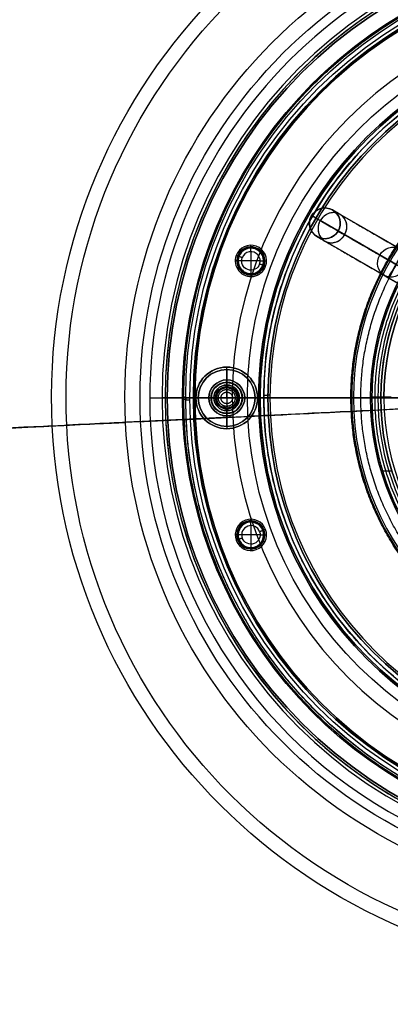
# Model space of a CAD drawing. Header units: millimetres. Extents: x -118 to 2604, y -119 to 118.
# Tile 3 of 41: x -59 to -23, y -59 to 37. Entities that reach past the tile are written whole.
import ezdxf

# ---------------------------------------------------------------- set-up
doc = ezdxf.new("R2010")
doc.units = ezdxf.units.MM
doc.layers.add('Layer 01', color=7, linetype='Continuous', true_color=0x000000)

# ---------------------------------------------------------------- blocks, each defined once
blk = doc.blocks.new('230-MOGU-DENGZHAO-STEEL')
at = {"layer": 'Layer 01'}
for centre, radius, start, end in [((5, -34), 34, 10.16443, 89.5787), ((211.327, -57.17), 166.5, 190.16425, 199.77772), ((126.636, -87.624), 75, 199.77772, 258.05657)]:
    blk.add_arc(centre, radius, start, end, dxfattribs=at)
at = {"layer": 'Layer 01', "extrusion": (1.4507e-05, 1.72043e-05, -1)}
blk.add_arc((-5, -34, 0), 32.5, 90.44074, 169.83575, dxfattribs=at)
at = {"layer": 'Layer 01', "extrusion": (0, 1, 0)}
for centre, radius, start, end in [((0, 0, -28), 38.466, 0, 180), ((0, 0, -28), 38.466, 180, 360), ((0, 0, -166.5), 113.465, 0, 180), ((0, 0, -166.5), 113.465, 180, 0)]:
    blk.add_arc(centre, radius, start, end, dxfattribs=at)
at = {"layer": 'Layer 01', "extrusion": (0, -1, 0)}
for centre, radius, start, end in [((0, 0, 28.265), 36.99, 0, 180), ((0, 0, 28.265), 36.99, 180, 360), ((0, 0, 86.288), 48.916, 0, 180), ((0, 0, 86.288), 48.916, 180, 0), ((0, 0, 86.552), 47.44, 180, 0), ((0, 0, 86.552), 47.44, 0, 180), ((0, 0, 113.001), 56.06, 180, 0), ((0, 0, 113.001), 56.06, 0, 180), ((0, 0, 113.509), 54.648, 0, 180), ((0, 0, 113.509), 54.648, 180, 0), ((0, 0, 161), 111.115, 0, 180), ((0, 0, 161), 111.115, 180, 0), ((0, 0, 162.468), 110.804, 180, 0), ((0, 0, 162.468), 110.804, 0, 180), ((0, 0, 165), 115, 0, 180), ((0, 0, 165), 115, 180, 0), ((0, 0, 165.75), 115, 0, 180), ((0, 0, 165.75), 115, 180, 0), ((0, 0, 165), 113.465, 0, 180), ((0, 0, 165), 113.465, 180, 0), ((0, 0, 165.75), 113.465, 0, 180), ((0, 0, 165.75), 113.465, 180, 0), ((0, 0, 166.5), 115, 0, 180), ((0, 0, 166.5), 115, 180, 0)]:
    blk.add_arc(centre, radius, start, end, dxfattribs=at)
at = {"layer": 'Layer 01', "extrusion": (0, 0, -1)}
for centre, radius, start, end in [((-211.327, -57.17), 165, 340.22228, 349.83575), ((-126.636, -87.624), 76.5, 281.94343, 340.22228)]:
    blk.add_arc(centre, radius, start, end, dxfattribs=at)
at = {"layer": 'Layer 01'}
for points, weights, degree, knots in [([(26.913, -8.004), (26.913, -8.004, 15.878), (15.652, -8.004, 26.913), (0, -8.004, 26.913), (-15.652, -8.004, 26.913), (-26.913, -8.004, 15.878), (-26.913, -8.004, 0)], [1.15206593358, 0.936589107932, 0.950109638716, 1.19262752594, 0.950110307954, 0.936589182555, 1.15206414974], 3, [4.039251, 4.039251, 4.039251, 4.039251, 72.452079, 72.452079, 72.452079, 140.864719, 140.864719, 140.864719, 140.864719]), ([(-26.913, -8.004, 0), (-26.913, -8.004, -15.878), (-15.652, -8.004, -26.913), (0, -8.004, -26.913), (15.652, -8.004, -26.913), (26.913, -8.004, -15.878), (26.913, -8.004)], [1.15206520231, 0.93658863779, 0.950109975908, 1.19262921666, 0.950109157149, 0.936588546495, 1.1520673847], 3, [4.03949, 4.03949, 4.03949, 4.03949, 72.452441, 72.452441, 72.452441, 140.865623, 140.865623, 140.865623, 140.865623]), ([(25.951, -9.154), (25.951, -9.154, 15.31), (15.092, -9.154, 25.951), (0, -9.154, 25.951), (-15.093, -9.154, 25.951), (-25.951, -9.154, 15.31), (-25.951, -9.154, 0)], [1.15206737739, 0.936588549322, 0.950109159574, 1.19262920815, 0.950109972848, 0.936588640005, 1.15206520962], 3, [3.884125, 3.884125, 3.884125, 3.884125, 69.669794, 69.669794, 69.669794, 135.455243, 135.455243, 135.455243, 135.455243]), ([(-25.951, -9.154, 0), (-25.951, -9.154, -15.31), (-15.092, -9.154, -25.951), (0, -9.154, -25.951), (15.092, -9.154, -25.951), (25.951, -9.154, -15.31), (25.951, -9.154)], [1.15206408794, 0.936589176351, 0.950110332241, 1.19262755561, 0.950109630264, 0.936589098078, 1.15206595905], 3, [3.884308, 3.884308, 3.884308, 3.884308, 69.669454, 69.669454, 69.669454, 135.454791, 135.454791, 135.454791, 135.454791]), ([(42.215, -57.409), (42.215, -57.409, 42.215), (0, -57.409, 42.215), (-42.215, -57.409, 42.215), (-42.215, -57.409)], [1, 0.707106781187, 1, 0.707106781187, 1], 2, [76.283581, 76.283581, 76.283581, 152.567161, 152.567161, 228.850742, 228.850742, 228.850742])]:
    blk.add_rational_spline(points, weights, degree=degree, knots=knots, dxfattribs=at)
for points in [[(47.44, -86.552), (36.99, -28.265)], [(38.466, -28), (48.916, -86.288)]]:
    blk.add_open_spline(points, degree=1, dxfattribs=at)
blk.add_rational_spline([(110.804, -162.468), (69.079, -153.642), (54.648, -113.509)], [0.928718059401, 0.796884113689, 0.896278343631], degree=2, dxfattribs=at)
blk = doc.blocks.new('PANTOP-GUIJIAO-TAO')
at = {"layer": 'Layer 01', "extrusion": (1, 0, 0)}
blk.add_arc((0, 0, -1), 21.905, 270, 90, dxfattribs=at)
blk = doc.blocks.new('E14-METAL-CAP')
at = {"layer": 'Layer 01'}
for p, q in [((-25, 33), (-25, 2)), ((-24, 33), (-24, 2)), ((-23.972, 33, -7.095), (-22.927, 33, -7.095))]:
    blk.add_line(p, q, dxfattribs=at)
at = {"layer": 'Layer 01', "extrusion": (0, -1, 0)}
for centre, radius, start, end in [((0, 0, -33), 25, 154.58129, 265.41143), ((0, 0, -33), 24, 154.77261, 265.21981), ((0, 0, -17.5), 25, 90, 270), ((0, 0, -17.5), 24, 90, 270), ((0, 0, -2), 24, 90, 270)]:
    blk.add_arc(centre, radius, start, end, dxfattribs=at)
at = {"layer": 'Layer 01', "extrusion": (0, 1, 0)}
blk.add_arc((0, 0, 2), 25, 270, 90, dxfattribs=at)
at = {"layer": 'Layer 01'}
for points in [[(-25, 2, 0.116), (-25, 0, 0.116), (-23, 0, 0.107)], [(-24, 2, 0.12), (-24, 1, 0.12), (-23, 1, 0.115)]]:
    blk.add_rational_spline(points, [1, 0.707106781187, 1], degree=2, dxfattribs=at)
blk = doc.blocks.new('48X24X2-PINDIAN')
at = {"layer": 'Layer 01'}
for p, q in [((0, 23.7), (0, 16.75)), ((2, 16.75), (2, 23.7))]:
    blk.add_line(p, q, dxfattribs=at)
at = {"layer": 'Layer 01', "extrusion": (-1, 0, 0)}
blk.add_arc((0, 0), 23.7, 180, 0, dxfattribs=at)
at = {"layer": 'Layer 01', "extrusion": (1, 0, 0)}
for centre, start, end in [((0, 0, 1), 180, 0), ((0, 0, 1), 0, 180), ((0, 0, 2), 180, 0), ((0, 0, 2), 0, 180)]:
    blk.add_arc(centre, 23.7, start, end, dxfattribs=at)
at = {"layer": 'Layer 01'}
blk.add_open_spline([(0, 23.7), (2, 23.7)], degree=1, dxfattribs=at)
blk = doc.blocks.new('3-ZHIGAN')
at = {"layer": 'Layer 01'}
for p, q in [((-1.5, 0, -115.783), (-1.5, 0, -8)), ((0, -12.883, -150.816), (0, 0.522, -120.423)), ((1.5, 0, -115.783), (1.5, 0, -8)), ((-1.5, -14.255, -150.211), (-1.5, -0.85, -119.818)), ((1.5, -14.255, -150.211), (1.5, -0.85, -119.818)), ((-1.5, -8), (-1.5, -16.5)), ((1.5, -8), (1.5, -16.5)), ((-1.5, -16.5), (1.5, -16.5)), ((-1.5, -25.5, -152), (-1.5, -17, -152)), ((0, -16.5, 1.5), (0, -16.5, -1.5)), ((1.5, -25.5, -152), (1.5, -17, -152)), ((-1.5, -25.5, -152), (1.5, -25.5, -152)), ((0, -25.5, -150.5), (0, -25.5, -153.5))]:
    blk.add_line(p, q, dxfattribs=at)
at = {"layer": 'Layer 01', "extrusion": (0, 0, -1)}
for centre, start, end in [((0, 0, 115.783), 270, 90), ((0, 0, 8), 270, 90), ((0, 0, 115.783), 90, 270), ((0, 0, 8), 90, 270)]:
    blk.add_arc(centre, 1.5, start, end, dxfattribs=at)
at = {"layer": 'Layer 01'}
for start, end in [(90, 270), (270, 90)]:
    blk.add_arc((0, 0, -61.891), 1.5, start, end, dxfattribs=at)
at = {"layer": 'Layer 01', "extrusion": (1, 0, 0)}
for centre, radius, start, end in [((-10, -115.783), 11.5, 336.2, 360), ((-8, -8), 9.5, 0, 90), ((-10, -115.783), 8.5, 336.2, 0), ((-8, -8), 6.5, 0, 90), ((-17, -149), 4.5, 270, 336.2), ((-17, -149), 1.5, 270, 336.2)]:
    blk.add_arc(centre, radius, start, end, dxfattribs=at)
at = {"layer": 'Layer 01', "extrusion": (0, -0.403545, -0.91496)}
for centre, start, end in [((0, -47.574, 109.972), 90, 270), ((0, -47.574, 143.189), 270, 90)]:
    blk.add_arc(centre, 1.5, start, end, dxfattribs=at)
at = {"layer": 'Layer 01', "extrusion": (-4.93433e-17, -0.403545, -0.91496)}
blk.add_arc((0, -47.574, 109.972), 1.5, 270, 90, dxfattribs=at)
at = {"layer": 'Layer 01', "extrusion": (0, 0.403545, 0.91496)}
for start, end in [(270, 90), (90, 270)]:
    blk.add_arc((0, -47.574, -126.581), 1.5, start, end, dxfattribs=at)
at = {"layer": 'Layer 01', "extrusion": (0, 1, 0)}
for centre, start, end in [((0, 0, -8), 270, 90), ((0, 0, -8), 90, 270), ((0, 0, -16.5), 270, 90), ((0, 0, -16.5), 90, 270), ((0, -152, -21.25), 270, 90), ((0, -152, -21.25), 90, 270), ((0, -152, -25.5), 90, 270)]:
    blk.add_arc(centre, 1.5, start, end, dxfattribs=at)
at = {"layer": 'Layer 01', "extrusion": (0, -1, 0)}
for centre, start, end in [((0, 0, 12.25), 90, 270), ((0, 0, 12.25), 270, 90), ((0, -152, 17), 90, 270), ((0, -152, 17), 270, 90), ((0, -152, 25.5), 90, 270)]:
    blk.add_arc(centre, 1.5, start, end, dxfattribs=at)
at = {"layer": 'Layer 01', "extrusion": (-5.47268e-22, -0.403545, -0.91496)}
blk.add_arc((0, -47.574, 143.189), 1.5, 90, 270, dxfattribs=at)
at = {"layer": 'Layer 01'}
for points in [[(0, 1.5, -115.783), (0, 1.5, -8)], [(0, -12.883, -150.816), (0, 0.522, -120.423)], [(0, -1.5, -8), (0, -1.5, -115.783)], [(0, -2.223, -119.213), (0, -15.628, -149.605)], [(0, -8, 1.5), (0, -16.5, 1.5)], [(0, -16.5, -1.5), (0, -8, -1.5)], [(0, -25.5, -153.5), (0, -17, -153.5)], [(0, -17, -150.5), (0, -25.5, -150.5)]]:
    blk.add_open_spline(points, degree=1, dxfattribs=at)
for points, knots in [([(0, -2.223, -119.213), (-1.5, -2.223, -119.213), (-1.5, -0.85, -119.818), (-1.5, 0.522, -120.423), (0, 0.522, -120.423)], [4.712389, 4.712389, 4.712389, 7.068583, 7.068583, 9.424778, 9.424778, 9.424778]), ([(0, 0.522, -120.423), (1.5, 0.522, -120.423), (1.5, -0.85, -119.818), (1.5, -2.223, -119.213), (0, -2.223, -119.213)], [0, 0, 0, 2.356194, 2.356194, 4.712389, 4.712389, 4.712389])]:
    blk.add_rational_spline(points, [1, 0.707106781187, 1, 0.707106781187, 1], degree=2, knots=knots, dxfattribs=at)
for points, weights in [([(-1.5, -0.85, -119.818), (-1.5, 0, -117.89), (-1.5, 0, -115.783)], [1, 0.919719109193, 0.88344757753]), ([(-1.5, 0, -8), (-1.5, 0), (-1.5, -8)], [1, 0.707106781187, 1]), ([(1.5, -0.85, -119.818), (1.5, 0, -117.89), (1.5, 0, -115.783)], [1, 0.919719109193, 0.88344757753]), ([(1.5, 0, -8), (1.5, 0), (1.5, -8)], [1, 0.707106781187, 1]), ([(0, -2.223, -119.213), (0, -1.5, -117.574), (0, -1.5, -115.783)], [1, 0.919719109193, 0.88344757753]), ([(-1.5, -17, -152), (-1.5, -15.044, -152), (-1.5, -14.255, -150.211)], [1, 0.787387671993, 0.883447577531]), ([(1.5, -17, -152), (1.5, -15.044, -152), (1.5, -14.255, -150.211)], [1, 0.787387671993, 0.883447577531]), ([(0, -17, -150.5), (0, -16.022, -150.5), (0, -15.628, -149.605)], [1, 0.787387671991, 0.883447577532])]:
    blk.add_rational_spline(points, weights, degree=2, dxfattribs=at)
blk = doc.blocks.new('PANTOP-TABLE-ZHIJIA-ZJ_ASM')
at = {"layer": 'Layer 01', "extrusion": (0, -1, 0), "rotation": 120.0000000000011}
blk.add_blockref('3-ZHIGAN', (-29.445, -17, -9.5), dxfattribs=at)
at = {"layer": 'Layer 01', "rotation": 90}
blk.add_blockref('48X24X2-PINDIAN', (0, 6), dxfattribs=at)
blk = doc.blocks.new('ZHIJIA-DIZUO')
at = {"layer": 'Layer 01'}
for q in [(-24, 5.8), (-16.5, 6)]:
    blk.add_line((-24, 6), q, dxfattribs=at)
at = {"layer": 'Layer 01', "extrusion": (0, -1, 0)}
for centre in [(0, 0, -6), (0, 0, -5.9)]:
    blk.add_arc(centre, 24, 90, 270, dxfattribs=at)
at = {"layer": 'Layer 01', "extrusion": (0, 1, 0)}
blk.add_arc((0, 0, 5.8), 23.999, 270, 90, dxfattribs=at)
at = {"layer": 'Layer 01'}
blk.add_open_spline([(-23.999, 5.8), (-23.998, 5.151), (-23.553, 4.078), (-21.781, 2.683), (-19.793, 1.709), (-17.311, 0.92), (-13.641, 0.188), (-10.761, 0), (-9, 0)], degree=3, knots=[0.458638, 0.458638, 0.458638, 0.458638, 5.896737, 8.845106, 11.793474, 14.741843, 17.690211, 23.40157, 23.40157, 23.40157, 23.40157], dxfattribs=at)
blk = doc.blocks.new('GUIJIAO-DIAN')
at = {"layer": 'Layer 01'}
for p, q in [((0, 42.1), (0, 35.9)), ((1.3, 35.9), (1.3, 42.1)), ((1.3, 37.948, -13.339), (4.1, 37.948, -13.339)), ((1.3, 37.948, 13.339), (4.1, 37.948, 13.339)), ((4.5, 35.748, -13.339), (4.5, 37.548, -13.339)), ((4.5, 35.748, 13.339), (4.5, 37.548, 13.339)), ((1.3, 36.648, -12.039), (4.1, 36.648, -12.039)), ((1.3, 36.648, -14.639), (4.1, 36.648, -14.639)), ((1.3, 36.648, 14.639), (4.1, 36.648, 14.639)), ((1.3, 36.648, 12.039), (4.1, 36.648, 12.039)), ((4.5, 36.648, -14.239), (4.5, 36.648, -12.439)), ((4.5, 36.648, 12.439), (4.5, 36.648, 14.239)), ((1.3, 35.348, -13.339), (4.1, 35.348, -13.339)), ((1.3, 35.348, 13.339), (4.1, 35.348, 13.339))]:
    blk.add_line(p, q, dxfattribs=at)
at = {"layer": 'Layer 01', "extrusion": (-1, 0, 0)}
for centre, radius, start, end in [((0, 0), 42.1, 180, 0), ((0, 0), 42.1, 0, 180), ((0, 0, -1.3), 42.1, 180, 0), ((0, 0, -1.3), 42.1, 0, 180), ((-36.648, -13.339, -1.3), 1.3, 20, 200), ((-36.648, 13.339, -1.3), 1.3, 160, 340), ((-36.648, -13.339, -1.3), 1.3, 200, 20), ((-36.648, 13.339, -1.3), 1.3, 340, 160), ((-36.648, -13.339, -4.1), 1.3, 20, 200), ((-36.648, 13.339, -4.1), 1.3, 340, 160), ((-36.648, -13.339, -4.5), 0.9, 20, 200), ((-36.648, 13.339, -4.5), 0.9, 340, 160), ((0, 0, -1.3), 35.9, 0, 180), ((0, 0, -1.3), 35.9, 180, 0)]:
    blk.add_arc(centre, radius, start, end, dxfattribs=at)
at = {"layer": 'Layer 01', "extrusion": (1, 0, 0)}
for centre, radius, start, end in [((0, 0, 0.65), 42.1, 180, 0), ((0, 0, 0.65), 42.1, 0, 180), ((36.648, -13.339, 2.7), 1.3, 340, 160), ((36.648, 13.339, 2.7), 1.3, 200, 20), ((36.648, -13.339, 2.7), 1.3, 160, 340), ((36.648, 13.339, 2.7), 1.3, 20, 200), ((36.648, 13.339, 4.1), 1.3, 200, 20), ((36.648, -13.339, 4.1), 1.3, 160, 340), ((36.648, 13.339, 4.5), 0.9, 200, 20), ((36.648, -13.339, 4.5), 0.9, 160, 340), ((0, 0), 35.9, 0, 180), ((0, 0), 35.9, 180, 0), ((0, 0, 0.65), 35.9, 0, 180), ((0, 0, 0.65), 35.9, 180, 0)]:
    blk.add_arc(centre, radius, start, end, dxfattribs=at)
at = {"layer": 'Layer 01'}
for points in [[(0, 42.1), (1.3, 42.1)], [(4.1, 37.87, -13.783), (1.3, 37.87, -13.783)], [(4.1, 37.87, 13.783), (1.3, 37.87, 13.783)], [(4.5, 37.548, -13.339), (4.1, 37.948, -13.339)], [(4.5, 37.548, 13.339), (4.1, 37.948, 13.339)], [(4.5, 37.494, -13.647), (4.1, 37.87, -13.783)], [(4.5, 37.494, 13.647), (4.1, 37.87, 13.783)], [(4.5, 36.648, -12.439), (4.1, 36.648, -12.039)], [(4.5, 36.648, -14.239), (4.1, 36.648, -14.639)], [(4.5, 36.648, 14.239), (4.1, 36.648, 14.639)], [(4.5, 36.648, 12.439), (4.1, 36.648, 12.039)], [(1.3, 35.9), (0, 35.9)], [(4.1, 35.426, -12.894), (4.5, 35.802, -13.031)], [(4.1, 35.426, 12.894), (4.5, 35.802, 13.031)], [(4.5, 35.748, -13.339), (4.1, 35.348, -13.339)], [(4.5, 35.748, 13.339), (4.1, 35.348, 13.339)], [(1.3, 35.426, -12.894), (4.1, 35.426, -12.894)], [(1.3, 35.426, 12.894), (4.1, 35.426, 12.894)]]:
    blk.add_open_spline(points, degree=1, dxfattribs=at)
blk = doc.blocks.new('M3X8-CT')
at = {"layer": 'Layer 01'}
for p, q in [((0, 2.77), (0.59, 2.77)), ((0, 2.77), (0, 1)), ((0, 1), (1.1, 1)), ((0.55, 0, -1.155), (0.55, 1, -0.577)), ((0.55, 1, 0.577), (0.55, 1, -0.577)), ((0.55, 1, 0.577), (0.55, 0, 1.155)), ((1.1, 1, -0.433), (1.1, 0.901, -0.433)), ((1.1, 1, 0.433), (1.1, 0.901, 0.433)), ((7.6, 1.5), (1.901, 1.5)), ((8, -1.1), (8, 1.1)), ((1.1, 0.5, -0.866), (0, 0.5, -0.866)), ((1.1, 0.5, 0.866), (0, 0.5, 0.866)), ((0, 0, -2.77), (0, 0, -1.155)), ((0, 0, 1.155), (0, 0, 2.77)), ((0.55, -1, -0.577), (0.55, 0, -1.155)), ((1.1, 0.75, -0.722), (1.1, 0.75, -0.661)), ((1.1, 0.75, 0.661), (1.1, 0.75, 0.722)), ((1.1, 0.25, 1.01), (1.1, -0.25, 1.01)), ((1.1, 0.25, -1.01), (1.1, -0.25, -1.01)), ((1.1, 0, 1), (1.1, 0, 1.155)), ((1.1, 0, -1.155), (1.1, 0, -1)), ((8, 0, -1.1), (8, 0, 1.1)), ((1.1, -0.5, 0.866), (0, -0.5, 0.866)), ((1.1, -0.5, -0.866), (0, -0.5, -0.866)), ((0.55, 0, 1.155), (0.55, -1, 0.577)), ((1.1, -0.75, -0.722), (1.1, -0.75, -0.661)), ((1.1, -0.75, 0.661), (1.1, -0.75, 0.722)), ((1.1, -0.901, -0.433), (1.1, -1, -0.433)), ((1.1, -0.901, 0.433), (1.1, -1, 0.433)), ((0, -1), (0, -2.77)), ((0, -1), (1.1, -1)), ((0.55, -1, -0.577), (0.55, -1, 0.577)), ((7.6, -1.5), (1.901, -1.5)), ((0, -2.77), (0.59, -2.77))]:
    blk.add_line(p, q, dxfattribs=at)
at = {"layer": 'Layer 01', "extrusion": (1, 0, 0)}
for centre, radius, start, end in [((0, 0), 2.77, 270, 90), ((0, 0, 0.295), 2.77, 270, 90), ((0, 0, 1.1), 1, 300, 0), ((0, 0, 1.1), 1, 0, 60), ((0, 0, 7.6), 1.5, 270, 90), ((0, 0), 2.77, 90, 270), ((0, 0, 0.295), 2.77, 90, 270), ((0, 0, 1.1), 1, 60, 90), ((0, 0, 1.901), 1.5, 90, 270), ((0, 0, 1.1), 1, 90, 120), ((0, 0, 1.1), 1, 240, 270), ((0, 0, 1.1), 1, 120, 180), ((0, 0, 1.1), 1, 180, 240), ((0, 0, 1.831), 1.529, 90, 270)]:
    blk.add_arc(centre, radius, start, end, dxfattribs=at)
at = {"layer": 'Layer 01', "extrusion": (-1, 0, 0)}
for centre, radius, start, end in [((0, 0, -0.59), 2.77, 90, 270), ((0, 0, -1.831), 1.529, 90, 270), ((0, 0, -1.901), 1.5, 90, 270), ((0, 0, -4.751), 1.5, 90, 270), ((0, 0, -8), 1.1, 90, 270), ((0, 0, -0.59), 2.77, 270, 90), ((0, 0, -1.1), 1, 240, 270), ((0, 0, -1.1), 1, 60, 90), ((0, 0, -4.751), 1.5, 270, 90), ((0, 0, -7.6), 1.5, 270, 90), ((0, 0, -8), 1.1, 270, 90), ((0, 0, -1.1), 1, 270, 300)]:
    blk.add_arc(centre, radius, start, end, dxfattribs=at)
at = {"layer": 'Layer 01', "extrusion": (0, -1, 0)}
blk.add_arc((1.901, 1.6), 0.1, 225.00298, 270, dxfattribs=at)
at = {"layer": 'Layer 01', "extrusion": (1.47729e-08, -1, -3.56676e-08)}
blk.add_arc((1.901, -1.6, 0), 0.1, 90, 134.99702, dxfattribs=at)
at = {"layer": 'Layer 01'}
for points in [[(1.831, 1.529), (0.59, 2.77)], [(0, 1, 0.577), (0, 0, 1.155)], [(0, 1, -0.577), (0, 1, 0.577)], [(1.1, 1, -0.577), (0, 1, -0.577)], [(0, 0, -1.155), (0, 1, -0.577)], [(1.1, 1, 0.577), (0, 1, 0.577)], [(1.1, 1, -0.577), (1.1, 0.5, -0.866)], [(1.1, 1), (1.1, 1, -0.577)], [(1.1, 0.5, 0.866), (1.1, 1, 0.577)], [(1.1, 1, 0.577), (1.1, 1)], [(1.677, 0), (1.1, 1)], [(8, 1.1), (7.6, 1.5)], [(0.59, 0, 2.77), (0, 0, 2.77)], [(0, 0, -2.77), (0.59, 0, -2.77)], [(0, 0, -1.155), (1.1, 0, -1.155)], [(0, -1, -0.577), (0, 0, -1.155)], [(1.831, 0, -1.529), (0.59, 0, -2.77)], [(0.59, 0, 2.77), (1.831, 0, 1.529)], [(1.1, 0, -1), (1.1, 0.5, -0.866)], [(1.1, 0, 1), (1.1, 0.5, 0.866)], [(1.1, 0, -1.155), (1.1, 0, -1)], [(1.677, 0), (1.1, 0, -1)], [(1.677, 0), (1.1, 0, 1)], [(1.1, 0, 1.155), (1.1, 0, 1)], [(1.1, 0, 1.155), (1.1, 0, 1)], [(1.1, 0, 1), (1.1, -0.5, 0.866)], [(1.1, 0, -1), (1.1, 0, -1.155)], [(1.1, 0, -1.155), (1.1, -0.5, -0.866)], [(1.677, 0), (1.1, -1)], [(1.901, 0, -1.5), (7.6, 0, -1.5)], [(7.6, 0, 1.5), (1.901, 0, 1.5)], [(7.6, 0, -1.5), (8, 0, -1.1)], [(8, 0, 1.1), (7.6, 0, 1.5)], [(0, 0, 1.155), (0, -1, 0.577)], [(1.1, 0, 1.155), (0, 0, 1.155)], [(1.1, -0.5, 0.866), (1.1, 0, 1.155)], [(1.1, -0.5, -0.866), (1.1, 0, -1)], [(1.1, -0.5, 0.866), (1.1, -1, 0.577)], [(1.1, -0.5, -0.866), (1.1, -1, -0.577)], [(0, -1, 0.577), (0, -1, -0.577)], [(1.1, -1, 0.577), (0, -1, 0.577)], [(1.1, -1, -0.577), (0, -1, -0.577)], [(1.831, -1.529), (0.59, -2.77)], [(1.1, -1, 0.577), (1.1, -1)], [(1.1, -1), (1.1, -1, -0.577)], [(8, -1.1), (7.6, -1.5)]]:
    blk.add_open_spline(points, degree=1, dxfattribs=at)
for points, knots in [([(1.83, 0, 1.53), (1.83, 1.53, 1.53), (1.83, 1.53), (1.83, 1.53, -1.53), (1.83, 0, -1.53)], [1.570796, 1.570796, 1.570796, 3.141593, 3.141593, 4.712389, 4.712389, 4.712389]), ([(1.353, 0, 0.562), (1.353, 0.562, 0.562), (1.353, 0.562), (1.353, 0.562, -0.562), (1.353, 0, -0.562)], [3.141593, 3.141593, 3.141593, 4.712389, 4.712389, 6.283185, 6.283185, 6.283185]), ([(1.353, 0, -0.562), (1.353, -0.562, -0.562), (1.353, -0.562), (1.353, -0.562, 0.562), (1.353, 0, 0.562)], [3.141593, 3.141593, 3.141593, 4.712389, 4.712389, 6.283185, 6.283185, 6.283185]), ([(1.83, 0, -1.53), (1.83, -1.53, -1.53), (1.83, -1.53), (1.83, -1.53, 1.53), (1.83, 0, 1.53)], [1.570796, 1.570796, 1.570796, 3.141593, 3.141593, 4.712389, 4.712389, 4.712389])]:
    blk.add_rational_spline(points, [1, 0.707106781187, 1, 0.707106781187, 1], degree=2, knots=knots, dxfattribs=at)
for points, weights in [([(1.831, 1.529), (1.86, 1.5), (1.901, 1.5)], [0.853553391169, 0.853562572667, 1]), ([(1.831, 0, -1.529), (1.86, 0, -1.5), (1.901, 0, -1.5)], [0.853553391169, 0.853562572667, 1]), ([(1.831, 0, 1.529), (1.86, 0, 1.5), (1.901, 0, 1.5)], [0.853553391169, 0.853562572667, 1]), ([(1.901, 0, -1.5), (1.901, -0.621, -1.5), (1.901, -1.061, -1.061)], [1, 0.853553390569, 0.853553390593]), ([(1.831, -1.529), (1.86, -1.5), (1.901, -1.5)], [0.853553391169, 0.853562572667, 1])]:
    blk.add_rational_spline(points, weights, degree=2, dxfattribs=at)
blk = doc.blocks.new('93-DI-ZHAO')
at = {"layer": 'Layer 01'}
blk.add_line((46.5, 0, -381.522), (45.3, 0, -381.522), dxfattribs=at)
for radius, start, end in [(46.5, 360, 180), (45.3, 0, 180), (45.3, 180, 0), (46.5, 180, 360)]:
    blk.add_arc((0, 0, -381.522), radius, start, end, dxfattribs=at)
at = {"layer": 'Layer 01', "extrusion": (0, 1, 0)}
blk.add_arc((0, -381.522), 45.3, 96.46422, 180, dxfattribs=at)
at = {"layer": 'Layer 01', "extrusion": (0, -1, 0)}
blk.add_arc((0, -381.522), 46.5, 0, 83.70328, dxfattribs=at)
at = {"layer": 'Layer 01'}
blk.add_rational_spline([(46.5, 0, -381.522), (46.5, 0, -339.871), (5.1, 0, -335.303)], [1, 0.729382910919, 0.958836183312], degree=2, dxfattribs=at)
blk = doc.blocks.new('TABLE-PEIZHONG')
at = {"layer": 'Layer 01'}
for p, q in [((-40.5, -34.044), (-40.25, -34.044)), ((-39, -34.044, -1.25), (-39, -43.544, -1.25)), ((-39, -34.044, 1.25), (-39, -43.544, 1.25)), ((-39, -34.044, -1.5), (-39, -44.044, -1.5)), ((-39, -34.044, 1.5), (-39, -44.044, 1.5)), ((-39, -34.044, 1.5), (-39, -34.044, 1.25)), ((-39, -34.044, -1.25), (-39, -34.044, -1.5)), ((-37.75, -34.044), (-37.5, -34.044)), ((-45, -44.044), (-45, -41.323)), ((-45, -44.044), (-40.75, -44.044)), ((-37.25, -44.044), (-26.833, -44.044))]:
    blk.add_line(p, q, dxfattribs=at)
at = {"layer": 'Layer 01', "extrusion": (0, 0, -1)}
blk.add_arc((0, -45.744, 0), 45.217, 53.87064, 83.58003, dxfattribs=at)
at = {"layer": 'Layer 01', "extrusion": (0, 1, 0)}
for centre, radius, start, end in [((0, 0, -9.223), 26.66, 180, 0), ((0, 0, -9.223), 26.66, 0, 180), ((39, 0, -34.044), 1.25, 0, 180), ((39, 0, -34.044), 1.25, 180, 0), ((0, 0, -35.863), 24.284, 223.11025, 136.88975), ((0, 0, -41.323), 45, 199.47122, 160.52878), ((0, 0, -42.684), 45, 199.6094, 160.3906), ((0, 0, -44.044), 45, 202.1961, 157.8039), ((39, 0, -44.044), 1.75, 0, 180), ((39, 0, -44.044), 1.75, 180, 0), ((39, 0, -44.044), 1.5, 180, 0), ((39, 0, -44.044), 1.5, 0, 180), ((39, 0, -43.544), 1.25, 0, 180), ((39, 0, -43.544), 1.25, 180, 0), ((0, 0, -44.044), 26.833, 222.11824, 137.88176)]:
    blk.add_arc(centre, radius, start, end, dxfattribs=at)
at = {"layer": 'Layer 01', "extrusion": (0, -1, 0)}
for centre, radius, start, end in [((0, 0, 32.777), 43.317, 20.26007, 180), ((0, 0, 32.777), 43.317, 180, 339.73993), ((-39, 0, 34.044), 1.5, 180, 0), ((-39, 0, 34.044), 1.5, 0, 180), ((-39, 0, 34.044), 1.25, 180, 0), ((-39, 0, 34.044), 1.25, 0, 180), ((-39, 0, 39.044), 1.5, 180, 0), ((-39, 0, 39.044), 1.5, 0, 180), ((-39, 0, 38.794), 1.25, 180, 0), ((-39, 0, 38.794), 1.25, 0, 180), ((0, 0, 42.218), 24.84, 42.11824, 317.88176)]:
    blk.add_arc(centre, radius, start, end, dxfattribs=at)
at = {"layer": 'Layer 01'}
for points, weights in [([(-26.66, -9.223), (-16.974, -2.152), (-5.056, -0.811)], [0.858688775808, 0.876725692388, 0.958113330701]), ([(-45, -41.323), (-44.572, -36.969), (-43.317, -32.777)], [0.96291599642, 0.930677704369, 0.907942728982])]:
    blk.add_rational_spline(points, weights, degree=2, dxfattribs=at)
for points in [[(-26.66, -9.223), (-43.317, -32.777)], [(-39, -33.293), (-40.25, -34.044)], [(-39, -33.293), (-37.75, -34.044)], [(-39, -33.293), (-39, -34.044, 1.25)], [(-39, -33.293), (-39, -34.044, -1.25)], [(-39, -33.293), (-37.75, -34.044)], [(-40.5, -44.044), (-40.5, -34.044)], [(-40.25, -43.544), (-40.25, -34.044)], [(-37.75, -34.044), (-37.75, -43.544)], [(-37.5, -34.044), (-37.5, -44.044)], [(-24.284, -35.863), (-24.84, -42.218)], [(-40.75, -44.044), (-40.25, -43.544)], [(-39, -43.544, 1.25), (-39, -44.044, 1.75)], [(-39, -43.544, -1.25), (-39, -44.044, -1.75)], [(-37.75, -43.544), (-37.25, -44.044)]]:
    blk.add_open_spline(points, degree=1, dxfattribs=at)
for points, weights, knots in [([(-38.176, -33.788), (-38.176, -33.788, 0.824), (-39, -33.788, 0.824), (-39.824, -33.788, 0.824), (-39.824, -33.788)], [1, 0.707106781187, 1, 0.707106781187, 1], [3.141593, 3.141593, 3.141593, 4.712389, 4.712389, 6.283185, 6.283185, 6.283185]), ([(-39.824, -33.788), (-39.824, -33.788, -0.824), (-39, -33.788, -0.824), (-38.176, -33.788, -0.824), (-38.176, -33.788)], [1, 0.707106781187, 1, 0.707106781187, 1], [0, 0, 0, 1.570796, 1.570796, 3.141593, 3.141593, 3.141593]), ([(18.078, -39.041, 16.628), (10.78, -39.041, 24.562), (0, -39.041, 24.562), (-24.562, -39.041, 24.562), (-24.562, -39.041), (-24.562, -39.041, -24.562), (0, -39.041, -24.562), (10.78, -39.041, -24.562), (18.078, -39.041, -16.628)], [0.853925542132, 0.846170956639, 1, 0.707106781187, 1, 0.707106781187, 1, 0.846170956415, 0.853925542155], [18.578188, 18.578188, 18.578188, 39.128879, 39.128879, 78.257758, 78.257758, 117.386637, 117.386637, 137.937328, 137.937328, 137.937328]), ([(19.903, -44.044, 17.996), (18.845, -44.044, 19.167), (17.656, -44.044, 20.206), (-2.55, -44.044, 37.861), (-20.206, -44.044, 17.656), (-37.861, -44.044, -2.55), (-17.656, -44.044, -20.206), (2.197, -44.044, -37.553), (19.892, -44.044, -18.009)], [0.956281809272, 0.976208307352, 1, 0.707106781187, 1, 0.707106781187, 1, 0.710738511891, 0.992826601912], [38.724916, 38.724916, 38.724916, 42.148647, 42.148647, 84.297295, 84.297295, 126.445942, 126.445942, 168.071967, 168.071967, 168.071967])]:
    blk.add_rational_spline(points, weights, degree=2, knots=knots, dxfattribs=at)

msp = doc.modelspace()

# ---------------------------------------------------------------- linework, layer by layer
at = {"layer": 'Layer 01'}
for p, q in [((-39, 3, -293.191), (-39, 3, -293.991)), ((-39, 1.75, -291.941), (-39, 1.75, -290.597)), ((-43.197, 0, -292.297), (-44.797, 0, -292.297)), ((-44.797, 0, -290.597), (-40.75, 0, -290.597)), ((-42.25, 0, -294.791), (-42.597, 0, -294.791)), ((-42, 0, -293.991), (-42.25, 0, -293.991)), ((-37.25, 0, -290.597), (37.627, 0, -290.597)), ((-35.75, 0, -293.991), (-36, 0, -293.991)), ((-35.397, 0, -294.791), (-35.75, 0, -294.791)), ((34.797, 0, -292.297), (-34.797, 0, -292.297)), ((-39, -1.75, -291.941), (-39, -1.75, -290.597)), ((-39, -3, -293.191), (-39, -3, -293.991))]:
    msp.add_line(p, q, dxfattribs=at)
for centre, radius, start, end in [((0, 0, -292.297), 44.797, 0, 180), ((0, 0, -294.791), 42.25, 0, 180), ((0, 0, -293.991), 35.75, 0, 180), ((0, 0, -294.791), 35.397, 0, 180), ((0, 0, -294.391), 34.997, 0, 180), ((0, 0, -292.297), 34.797, 0, 180), ((-36.648, 13.339, -293.991), 1.525, 340, 160), ((-36.648, 13.339, -290.597), 1.373, 340, 160), ((-36.648, 13.339, -293.692), 1.238, 340, 160), ((-36.648, 13.339, -293.991), 1.525, 160, 340), ((-36.648, 13.339, -290.597), 1.373, 160, 340), ((-36.648, 13.339, -293.692), 1.238, 160, 340), ((-39, 0, -293.991), 3, 0, 180), ((-39, 0, -291.941), 1.75, 0, 180), ((-39, 0, -291.269), 1.75, 0, 180), ((0, 0, -292.297), 44.797, 180, 0), ((0, 0, -294.791), 42.25, 180, 0), ((-39, 0, -293.991), 3, 180, 0), ((-39, 0, -291.941), 1.75, 180, 0), ((-39, 0, -291.269), 1.75, 180, 0), ((0, 0, -293.991), 35.75, 180, 0), ((0, 0, -294.791), 35.397, 180, 0), ((0, 0, -294.391), 34.997, 180, 0), ((0, 0, -292.297), 34.797, 180, 0), ((-36.648, -13.339, -293.991), 1.525, 20, 200), ((-36.648, -13.339, -290.597), 1.373, 20, 200), ((-36.648, -13.339, -293.692), 1.238, 20, 200), ((-36.648, -13.339, -293.991), 1.525, 200, 20), ((-36.648, -13.339, -290.597), 1.373, 200, 20), ((-36.648, -13.339, -293.692), 1.238, 200, 20)]:
    msp.add_arc(centre, radius, start, end, dxfattribs=at)
at = {"layer": 'Layer 01', "extrusion": (0, 0, -1)}
for centre, radius, start, end in [((0, 0, 290.597), 44.797, 0, 180), ((0, 0, 291.447), 44.797, 0, 180), ((0, 0, 292.297), 43.197, 0, 180), ((0, 0, 294.391), 42.997, 0, 180), ((0, 0, 292.497), 42.997, 0, 180), ((0, 0, 293.444), 42.997, 0, 180), ((0, 0, 294.791), 42.597, 0, 180), ((0, 0, 293.991), 42.25, 0, 180), ((0, 0, 294.391), 42.25, 0, 180), ((0, 0, 294.791), 35.75, 0, 180), ((0, 0, 294.391), 35.75, 0, 180), ((0, 0, 292.497), 34.997, 0, 180), ((0, 0, 293.444), 34.997, 0, 180), ((39, 0, 293.191), 3, 0, 180), ((39, 0, 293.591), 3, 0, 180), ((39, 0, 290.597), 1.75, 0, 180), ((0, 0, 290.597), 44.797, 180, 0), ((0, 0, 291.447), 44.797, 180, 0), ((0, 0, 292.297), 43.197, 180, 0), ((0, 0, 294.391), 42.997, 180, 0), ((0, 0, 292.497), 42.997, 180, 0), ((0, 0, 293.444), 42.997, 180, 0), ((0, 0, 294.791), 42.597, 180, 0), ((0, 0, 293.991), 42.25, 180, 0), ((0, 0, 294.391), 42.25, 180, 0), ((39, 0, 293.191), 3, 180, 0), ((39, 0, 293.591), 3, 180, 0), ((39, 0, 290.597), 1.75, 180, 0), ((0, 0, 294.791), 35.75, 180, 0), ((0, 0, 294.391), 35.75, 180, 0), ((0, 0, 292.497), 34.997, 180, 0), ((0, 0, 293.444), 34.997, 180, 0)]:
    msp.add_arc(centre, radius, start, end, dxfattribs=at)
at = {"layer": 'Layer 01', "extrusion": (0, -1, 0)}
for centre, radius, start, end in [((-42.597, -294.391), 0.4, 180, 270), ((-35.397, -294.391), 0.4, 270, 0), ((-34.797, -292.497), 0.2, 90, 180)]:
    msp.add_arc(centre, radius, start, end, dxfattribs=at)
at = {"layer": 'Layer 01', "extrusion": (0, 1, 0)}
msp.add_arc((43.197, -292.497), 0.2, 90, 180, dxfattribs=at)
at = {"layer": 'Layer 01'}
for points, weights, knots in [([(-43.197, 0, -292.297), (-43.197, 43, -292.297), (-0.198, 43.197, -292.297), (42.999, 43.395, -292.297), (43.197, 0.198, -292.297), (43.197, 0.099, -292.297), (43.197, 0, -292.297)], [0.998108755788, 0.70805547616, 1, 0.707106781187, 1, 0.999051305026, 0.998108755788], [0.219783, 0.219783, 0.219783, 67.854086, 67.854086, 135.708173, 135.708173, 135.927955, 135.927955, 135.927955]), ([(-35.397, 0, -294.791), (-35.397, 0.142, -294.791), (-35.396, 0.283, -294.791), (-35.113, 35.679, -294.791), (0.283, 35.396, -294.791), (35.397, 35.115, -294.791), (35.397, 0, -294.791)], [0.99670954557, 0.998345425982, 1, 0.707106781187, 1, 0.708761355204, 0.99670954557], [110.889651, 110.889651, 110.889651, 111.20375, 111.20375, 166.805625, 166.805625, 222.093401, 222.093401, 222.093401]), ([(-37.875, 13.785, -292.144), (-38.321, 12.558, -292.144), (-37.095, 12.112, -292.144), (-35.868, 11.665, -292.144), (-35.421, 12.892, -292.144)], [1, 0.707106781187, 1, 0.707106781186, 1], [1.570796, 1.570796, 1.570796, 3.141593, 3.141593, 4.712389, 4.712389, 4.712389]), ([(43.197, 0, -292.297), (43.197, -43, -292.297), (0.198, -43.197, -292.297), (-42.999, -43.395, -292.297), (-43.197, -0.198, -292.297), (-43.197, -0.099, -292.297), (-43.197, 0, -292.297)], [0.998108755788, 0.70805547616, 1, 0.707106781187, 1, 0.999051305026, 0.998108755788], [0.219783, 0.219783, 0.219783, 67.854086, 67.854086, 135.708173, 135.708173, 135.927955, 135.927955, 135.927955]), ([(-0.107, -42.997, -292.497), (-42.801, -42.891, -292.497), (-42.997, -0.197, -292.497), (-42.997, -0.099, -292.497), (-42.997, 0, -292.497)], [0.997085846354, 0.708571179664, 1, 0.999051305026, 0.998108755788], [68.193341, 68.193341, 68.193341, 135.708173, 135.708173, 135.927955, 135.927955, 135.927955]), ([(35.397, 0, -294.791), (35.397, -0.142, -294.791), (35.396, -0.283, -294.791), (35.113, -35.679, -294.791), (-0.283, -35.396, -294.791), (-35.397, -35.115, -294.791), (-35.397, 0, -294.791)], [0.99670954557, 0.998345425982, 1, 0.707106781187, 1, 0.708761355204, 0.99670954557], [110.889651, 110.889651, 110.889651, 111.20375, 111.20375, 166.805625, 166.805625, 222.093401, 222.093401, 222.093401]), ([(-37.875, -13.785, -292.144), (-37.428, -15.012, -292.144), (-36.201, -14.566, -292.144), (-34.975, -14.119, -292.144), (-35.421, -12.892, -292.144)], [0.999999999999, 0.707106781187, 1, 0.707106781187, 1], [1.570796, 1.570796, 1.570796, 3.141593, 3.141593, 4.712389, 4.712389, 4.712389])]:
    msp.add_rational_spline(points, weights, degree=2, knots=knots, dxfattribs=at)
for points in [[(-36.648, 14.577, -293.692), (-36.648, 14.864, -293.991)], [(-36.225, 14.502, -293.692), (-36.178, 14.629, -290.597)], [(-37.811, 13.762, -293.692), (-38.081, 13.86, -293.991)], [(-37.811, 13.762, -293.692), (-37.938, 13.808, -290.597)], [(-37.846, 13.775, -292.841), (-37.938, 13.808, -290.597)], [(-37.811, 13.762, -293.692), (-37.845, 13.774, -292.874)], [(-37.886, 13.339, -293.692), (-38.173, 13.339, -293.991)], [(-35.215, 12.817, -293.991), (-35.485, 12.915, -293.692)], [(-35.358, 12.869, -290.597), (-35.485, 12.915, -293.692)], [(-35.485, 12.915, -293.692), (-35.452, 12.904, -292.9)], [(-35.452, 12.903, -292.888), (-35.358, 12.869, -290.597)], [(-35.41, 13.339, -293.692), (-35.123, 13.339, -293.991)], [(-37.071, 12.175, -293.692), (-37.118, 12.048, -290.597)], [(-36.648, 12.101, -293.692), (-36.648, 11.814, -293.991)], [(-39, 1.75, -291.941), (-39, 3, -293.191)], [(-44.797, 0, -292.297), (-44.797, 0, -290.597)], [(-42.997, 0, -294.391), (-42.997, 0, -292.497)], [(-42.25, 0, -293.991), (-42.25, 0, -294.791)], [(-42, 0, -293.191), (-42, 0, -293.991)], [(-42, 0, -293.191), (-40.75, 0, -291.941)], [(-40.75, 0, -290.597), (-40.75, 0, -291.941)], [(-37.25, 0, -291.941), (-36, 0, -293.191)], [(-37.25, 0, -291.941), (-37.25, 0, -290.597)], [(-36, 0, -293.991), (-36, 0, -293.191)], [(-35.75, 0, -294.791), (-35.75, 0, -293.991)], [(-34.997, 0, -294.391), (-34.997, 0, -292.497)], [(-39, -1.75, -291.941), (-39, -3, -293.191)], [(-37.071, -12.175, -293.692), (-37.118, -12.048, -290.597)], [(-36.648, -12.101, -293.692), (-36.648, -11.814, -293.991)], [(-37.886, -13.339, -293.692), (-38.173, -13.339, -293.991)], [(-35.215, -12.817, -293.991), (-35.485, -12.915, -293.692)], [(-35.358, -12.869, -290.597), (-35.485, -12.915, -293.692)], [(-35.485, -12.915, -293.692), (-35.452, -12.903, -292.892)], [(-35.45, -12.903, -292.84), (-35.358, -12.869, -290.597)], [(-35.41, -13.339, -293.692), (-35.123, -13.339, -293.991)], [(-37.811, -13.762, -293.692), (-38.081, -13.86, -293.991)], [(-37.811, -13.762, -293.692), (-37.938, -13.808, -290.597)], [(-37.811, -13.762, -293.692), (-37.938, -13.808, -290.597)], [(-36.648, -14.577, -293.692), (-36.648, -14.864, -293.991)], [(-36.225, -14.502, -293.692), (-36.178, -14.629, -290.597)]]:
    msp.add_open_spline(points, degree=1, dxfattribs=at)
for points, weights in [([(-35.396, 0.283, -294.791), (-34.996, 0.28, -294.791), (-34.996, 0.28, -294.391)], [1.00000000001, 0.707106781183, 1]), ([(-34.796, 0.278, -292.297), (-34.996, 0.28, -292.297), (-34.996, 0.28, -292.497)], [0.999999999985, 0.707106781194, 1]), ([(-42.997, -0.197, -292.497), (-42.997, -0.197, -292.297), (-43.197, -0.198, -292.297)], [1.00000000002, 0.707106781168, 1.00000000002]), ([(-42.997, -0.197, -294.391), (-42.997, -0.197, -294.791), (-42.597, -0.195, -294.791)], [1, 0.70710678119, 0.999999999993])]:
    msp.add_rational_spline(points, weights, degree=2, dxfattribs=at)

# ---------------------------------------------------------------- block references
at = {"layer": 'Layer 01', "extrusion": (-0.048668, 0.998815, -1.10891e-16)}
msp.add_blockref('230-MOGU-DENGZHAO-STEEL', (0, 75.395), dxfattribs=at)
at = {"layer": 'Layer 01', "extrusion": (0, -1, 1.11022e-16)}
for name, p in [('TABLE-PEIZHONG', (0, -246.552)), ('ZHIJIA-DIZUO', (0, -96.077)), ('PANTOP-TABLE-ZHIJIA-ZJ_ASM', (0, -96.077))]:
    msp.add_blockref(name, p, dxfattribs=at)
at = {"layer": 'Layer 01', "rotation": 180}
msp.add_blockref('93-DI-ZHAO', (0, 0, 89.225), dxfattribs=at)
at = {"layer": 'Layer 01', "extrusion": (0, -1, 1.11022e-16), "rotation": 90}
for name, p in [('GUIJIAO-DIAN', (0, -295.291)), ('M3X8-CT', (-39, -293.591))]:
    msp.add_blockref(name, p, dxfattribs=at)
at = {"layer": 'Layer 01', "extrusion": (0, 1, -1.11022e-16), "rotation": 180}
msp.add_blockref('E14-METAL-CAP', (0, -54.577), dxfattribs=at)
at = {"layer": 'Layer 01', "extrusion": (-0.897116, 0.441796, -4.90492e-17), "rotation": 270}
msp.add_blockref('PANTOP-GUIJIAO-TAO', (0, 66.794), dxfattribs=at)

doc.saveas('drawing.dxf')
